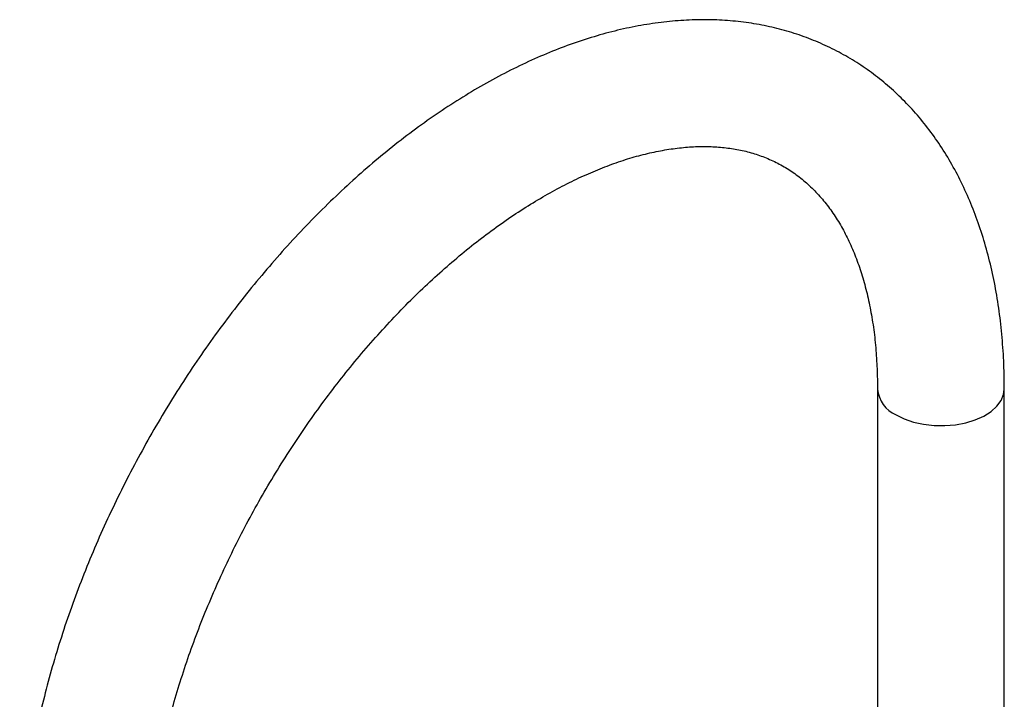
# Paper-space layout '_Isometric' of a CAD drawing. Header units: millimetres. Extents: x -169 to 64, y -14 to 266.
# Tile 17 of 17: x -167 to 12, y 142 to 266. Entities that reach past the tile are written whole.
import ezdxf

# ---------------------------------------------------------------- set-up
doc = ezdxf.new("R2010")
doc.units = ezdxf.units.MM

psp = doc.layouts.new('_Isometric')

# ---------------------------------------------------------------- linework, layer by layer
at = {"color": 7, "linetype": 'Continuous', "lineweight": 25}
for p, q in [((-11.5, 198.58), (-11.5, 127.84)), ((11.5, 127.84), (11.5, 198.58))]:
    psp.add_line(p, q, dxfattribs=at)
at = {"color": 8, "linetype": 'Continuous', "lineweight": 25, "flags": 128}
psp.add_lwpolyline([(-8.13, 193.89), (-6.64, 193.16), (-4.96, 192.59), (-3.13, 192.2), (-1.22, 191.98), (0.73, 191.96), (2.66, 192.12), (4.51, 192.48), (6.24, 193), (7.78, 193.69), (9.1, 194.52), (10.16, 195.47), (10.92, 196.5), (11.37, 197.6), (11.5, 198.58)], dxfattribs=at)
at = {"color": 8, "linetype": 'Continuous', "lineweight": 25}
psp.add_arc((-5.73, 199.17), 5.8, 185.8708, 245.518, dxfattribs=at)
at = {"color": 7, "linetype": 'Continuous', "lineweight": 25}
for points, knots in [([(11.5, 198.58), (11.49, 199.47), (11.48, 202.02), (11.28, 206.16), (10.83, 210.96), (10.16, 215.63), (9.27, 220.16), (8.15, 224.53), (6.82, 228.74), (5.27, 232.76), (3.5, 236.6), (1.53, 240.22), (-0.63, 243.62), (-2.98, 246.8), (-5.52, 249.74), (-8.22, 252.44), (-11.07, 254.9), (-14.08, 257.11), (-17.23, 259.07), (-20.52, 260.78), (-23.93, 262.24), (-27.46, 263.44), (-31.1, 264.38), (-34.84, 265.06), (-38.69, 265.48), (-42.63, 265.64), (-46.65, 265.53), (-50.76, 265.15), (-54.93, 264.51), (-59.17, 263.59), (-63.44, 262.4), (-67.76, 260.95), (-72.09, 259.23), (-76.44, 257.26), (-80.78, 255.04), (-85.11, 252.57), (-89.41, 249.87), (-93.68, 246.95), (-97.9, 243.81), (-102.07, 240.45), (-106.17, 236.9), (-110.21, 233.16), (-114.16, 229.24), (-118.03, 225.14), (-121.8, 220.88), (-125.47, 216.47), (-129.03, 211.92), (-132.46, 207.24), (-135.78, 202.44), (-138.96, 197.53), (-142, 192.52), (-144.9, 187.42), (-147.64, 182.24), (-150.23, 177), (-152.65, 171.71), (-154.9, 166.37), (-156.98, 161), (-158.88, 155.61), (-160.59, 150.22), (-162.11, 144.83), (-163.43, 139.45), (-164.56, 134.1), (-165.49, 128.79), (-166.21, 123.52), (-166.72, 118.32), (-167.01, 113.4), (-167.05, 110.25), (-167.06, 108.78)], [0, 0, 0, 0, 0.008464, 0.024374, 0.040292, 0.056199, 0.07208, 0.087917, 0.103689, 0.119374, 0.13495, 0.150397, 0.165702, 0.180856, 0.19586, 0.210724, 0.225465, 0.240109, 0.254686, 0.269227, 0.283763, 0.298323, 0.312939, 0.327642, 0.342456, 0.357398, 0.37248, 0.387704, 0.403064, 0.418549, 0.434142, 0.449825, 0.465575, 0.481375, 0.497208, 0.513057, 0.528912, 0.544762, 0.560602, 0.576428, 0.592237, 0.608031, 0.623807, 0.639568, 0.655315, 0.671048, 0.68677, 0.702483, 0.718188, 0.733889, 0.749586, 0.765283, 0.78098, 0.796681, 0.812387, 0.8281, 0.843822, 0.859556, 0.875304, 0.891068, 0.906849, 0.92265, 0.938471, 0.954313, 0.970176, 0.986059, 1, 1, 1, 1]), ([(-144.06, 108.78), (-144.06, 109.49), (-144.04, 111.58), (-143.88, 115.13), (-143.51, 119.47), (-142.96, 123.92), (-142.21, 128.46), (-141.29, 133.08), (-140.17, 137.77), (-138.88, 142.51), (-137.4, 147.28), (-135.75, 152.08), (-133.92, 156.88), (-131.93, 161.68), (-129.77, 166.45), (-127.46, 171.19), (-125, 175.87), (-122.39, 180.49), (-119.65, 185.02), (-116.78, 189.47), (-113.8, 193.8), (-110.71, 198.01), (-107.51, 202.09), (-104.24, 206.03), (-100.88, 209.81), (-97.46, 213.42), (-93.98, 216.85), (-90.46, 220.09), (-86.91, 223.14), (-83.34, 225.98), (-79.76, 228.62), (-76.19, 231.03), (-72.64, 233.22), (-69.12, 235.19), (-65.64, 236.92), (-62.22, 238.42), (-58.86, 239.7), (-55.58, 240.74), (-52.39, 241.55), (-49.29, 242.13), (-46.29, 242.49), (-43.4, 242.63), (-40.61, 242.56), (-37.93, 242.26), (-35.34, 241.75), (-32.85, 241.01), (-30.44, 240.03), (-28.13, 238.8), (-25.93, 237.32), (-23.86, 235.58), (-21.94, 233.61), (-20.18, 231.43), (-18.59, 229.04), (-17.15, 226.46), (-15.88, 223.69), (-14.76, 220.73), (-13.79, 217.58), (-12.99, 214.25), (-12.35, 210.74), (-11.88, 207.06), (-11.6, 203.28), (-11.51, 200.43), (-11.5, 198.86), (-11.5, 198.58)], [0, 0, 0, 0, 0.008526, 0.024845, 0.041185, 0.057549, 0.073938, 0.090354, 0.106795, 0.12326, 0.139747, 0.156254, 0.172779, 0.189319, 0.205871, 0.222433, 0.239001, 0.255574, 0.272147, 0.288718, 0.305284, 0.321841, 0.338387, 0.354919, 0.371433, 0.387929, 0.404402, 0.42085, 0.437272, 0.453665, 0.470029, 0.486363, 0.502668, 0.518948, 0.535206, 0.55145, 0.567692, 0.583942, 0.600221, 0.616558, 0.632989, 0.649563, 0.66634, 0.683393, 0.700804, 0.718652, 0.736985, 0.755775, 0.774859, 0.79388, 0.812529, 0.830683, 0.848352, 0.865611, 0.882552, 0.899258, 0.915799, 0.932229, 0.94859, 0.964911, 0.981216, 0.99664, 1, 1, 1, 1])]:
    psp.add_open_spline(points, degree=3, knots=knots, dxfattribs=at)

doc.saveas('drawing.dxf')
